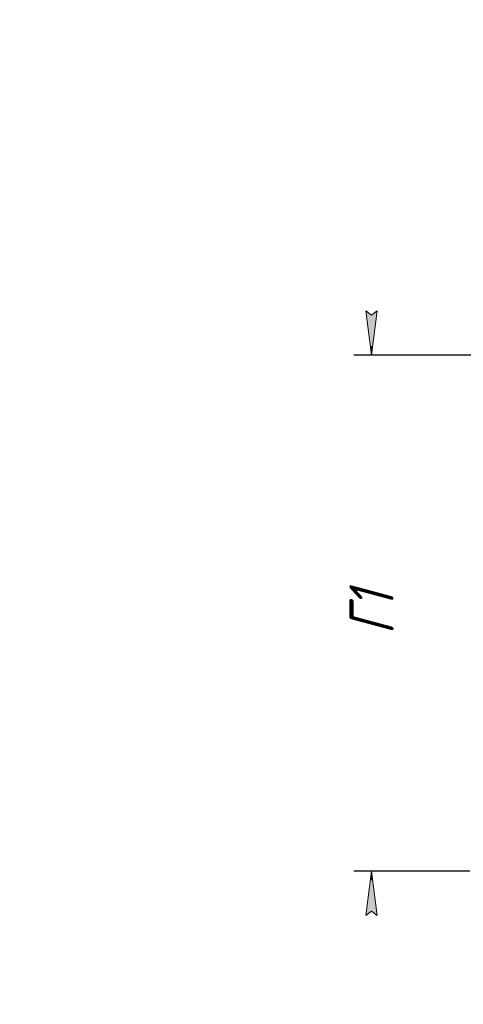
# Model space of a CAD drawing. Header units: millimetres. Extents: x 0 to 420, y 0 to 297.
# Tile 1 of 5: x 0 to 50, y 0 to 111. Entities that reach past the tile are written whole.
import ezdxf

# ---------------------------------------------------------------- set-up
doc = ezdxf.new("R2010")
doc.units = ezdxf.units.MM
doc.linetypes.add('K5LT_THIN', pattern=[0])
doc.layers.add('Системный слой', color=7, linetype='Continuous')
doc.styles.add('KDIMTEXTSTYLE', font='GOST_AU.SHX', dxfattribs={"width": 0.96, "oblique": 15, "height": 5})
doc.dimstyles.new('KDIMSTYLE (0.25)', dxfattribs={"dimtxt": 5, "dimasz": 1, "dimexe": 2, "dimexo": 0, "dimgap": 1, "dimtad": 1, "dimlfac": 4, "dimtxsty": 'KDIMTEXTSTYLE', "dimsah": 1, "dimcen": 0, "dimdle": 1, "dimadec": 0, "dimazin": 0, "dimtfac": 0.667, "dimtmove": 0, "dimatfit": 3, "dimfxl": 1, "dimtvp": 1, "dimtolj": 1, "dimtzin": 0, "dimarcsym": 0})

# ---------------------------------------------------------------- blocks, each defined once
blk = doc.blocks.new('KDIMARROW_01')
at = {"layer": 'Системный слой'}
blk.add_hatch(color=0, dxfattribs=at).paths.add_polyline_path([(-5, -0.6582624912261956), (0, 0), (-5, 0.658262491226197), (-4.5, 5.51091059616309e-16)])
at = {"layer": 'Системный слой', "color": 0, "linetype": 'K5LT_THIN', "lineweight": 18}
for p, q in [((-4.5, 5.51091059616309e-16), (-5, 0.658262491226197)), ((-5, 0.658262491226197), (0, 0)), ((0, 0), (-5, -0.6582624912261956)), ((-5, -0.6582624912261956), (-4.5, 5.51091059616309e-16)), ((0, 0), (-1, 0))]:
    blk.add_line(p, q, dxfattribs=at)

msp = doc.modelspace()

# ---------------------------------------------------------------- dimensions: what is measured, and where the dimension line sits
at = {"layer": 'Системный слой', "color": 7}
msp.add_linear_dim(base=(39.82082634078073, 15.03962569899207), p1=(59.18742363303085, 73.41462569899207), p2=(50.937423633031, 15.03962569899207), angle=90, location=(39.82082634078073, 44.22712569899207), text='\\H5.0;\\W0.965;\\Q15;\\H5.0;\\W0.965;\\Q15;\\Q15;Г1', dimstyle='KDIMSTYLE (0.25)', override={"dimexo": 0, "dimblk1": 'KDIMARROW_01', "dimblk2": 'KDIMARROW_01', "dimse1": 0, "dimse2": 0, "dimclrt": 7, "dimtolj": 1}, dxfattribs=at).render()

doc.saveas('drawing.dxf')
